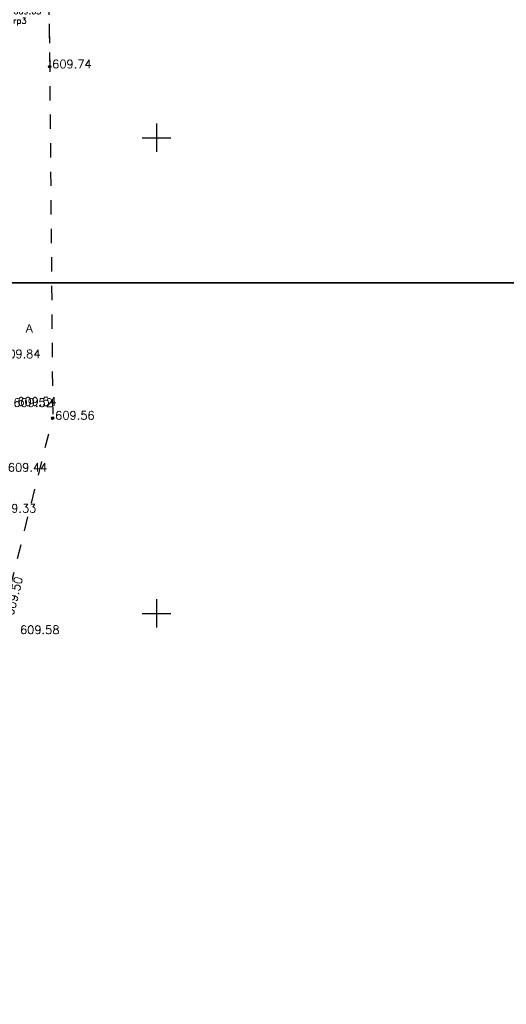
# Model space of a CAD drawing. Header units: metres. Extents: x 550378 to 551400, y 4595394 to 4596257.
# Tile 17 of 43: x 550836 to 550887, y 4595659 to 4595762. Entities that reach past the tile are written whole.
import ezdxf

# ---------------------------------------------------------------- set-up
doc = ezdxf.new("R2010")
doc.units = ezdxf.units.M
doc.header["$PDMODE"] = 32
doc.header["$PDSIZE"] = 0.25
doc.linetypes.add('Д_ТРОТ_ТРУБА', pattern=[3, 1.5, -1.5])
for name, color, linetype in [('(001) Сетка', 92, 'Continuous'), ('(003) Пункты', 7, 'Continuous'), ('(025) Дорога', 7, 'Continuous'), ('V-CTRL-HCPT', 150, 'Continuous'), ('V-NODE', 1, 'Continuous'), ('V-NODE-TEXT', 11, 'Continuous')]:
    doc.layers.add(name, color=color, linetype=linetype)
doc.styles.add('BM-431', font='txt')
doc.styles.get("Standard").update_dxf_attribs({"font": 'simplex.shx'})

# ---------------------------------------------------------------- blocks, each defined once
blk = doc.blocks.new('STA')
blk.add_lwpolyline([(0, 1), (-0.87, -0.5), (0.87, -0.5)], close=True)
blk.add_circle((0, 0), 0.118)
blk = doc.blocks.new('*U326', base_point=(550834.54, 4595762.79, 609.65))
at = {"layer": 'V-NODE-TEXT', "linetype": 'ByBlock', "char_height": 0.625}
for s, insert, attachment_point in [('609.65', (550835.09, 4595762.98, 609.65), 7), ('rp3', (550835.09, 4595762.61, 609.65), 1)]:
    blk.add_mtext(s, dxfattribs=dict(at, insert=insert, attachment_point=attachment_point))
blk = doc.blocks.new('*U327', base_point=(550834.54, 4595762.79, 609.65))
at = {"layer": 'V-CTRL-HCPT'}
blk.add_blockref('*U326', (550834.54, 4595762.79, 609.65), dxfattribs=at)
blk = doc.blocks.new('*U328', base_point=(550834.54, 4595762.79, 609.65))
at = {"layer": 'V-CTRL-HCPT'}
blk.add_blockref('*U327', (550834.54, 4595762.79, 609.65), dxfattribs=at)
at = {"layer": 'V-CTRL-HCPT', "xscale": 0.4166666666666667, "yscale": 0.4166666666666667, "zscale": 0.4166666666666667}
blk.add_blockref('STA', (550834.54, 4595762.79, 609.65), dxfattribs=at)

msp = doc.modelspace()

# ---------------------------------------------------------------- linework, layer by layer
at = {"layer": '(001) Сетка'}
for p, q in [((550850.15, 4595751.5), (550850.15, 4595748.5)), ((550848.65, 4595750), (550851.65, 4595750)), ((550850.15, 4595701.5), (550850.15, 4595698.5)), ((550848.65, 4595700), (550851.65, 4595700))]:
    msp.add_line(p, q, dxfattribs=at)
at = {"layer": '(003) Пункты', "color": 7}
for p in [(550838.92, 4595757.45, 609.74), (550839.24, 4595720.52, 609.56)]:
    msp.add_point(p, dxfattribs=at)
at = {"layer": '(025) Дорога', "linetype": 'Д_ТРОТ_ТРУБА', "flags": 128}
for points in [[(550838.77, 4595794.42), (550838.68, 4595773.95), (550838.92, 4595757.45), (550839.24, 4595720.52)], [(550838.68, 4595773.95), (550838.92, 4595757.45)], [(550834.08, 4595699.96), (550839.24, 4595720.52)]]:
    msp.add_lwpolyline(points, dxfattribs=at)
for points in [[(550545.89, 4596034.75), (551299.93, 4596034.75), (551299.93, 4595734.75), (550545.89, 4595734.75)], [(550378.18, 4595734.75), (551146.19, 4595734.75), (551146.19, 4595394.24), (550378.18, 4595394.24)]]:
    msp.add_lwpolyline(points, close=True)

# ---------------------------------------------------------------- block references
at = {"layer": 'V-NODE'}
msp.add_blockref('*U328', (550834.54, 4595762.79, 609.65), dxfattribs=at)

# ---------------------------------------------------------------- texts
at = {"layer": '(003) Пункты', "color": 7}
for s, p in [('609.74', (550839.18, 4595757.3, 609.74)), ('609.84', (550833.81, 4595726.83, 609.84)), ('609.52', (550835.1, 4595721.71, 609.52)), ('609.54', (550835.51, 4595721.83, 609.54)), ('609.56', (550839.5, 4595720.37, 609.56)), ('609.44', (550834.52, 4595714.9, 609.44)), ('609.33', (550833.37, 4595710.61, 609.33)), ('609.58', (550835.8, 4595697.83, 609.58))]:
    msp.add_text(s, height=0.88, dxfattribs=at).set_placement(p)
msp.add_text('609.50', height=0.88, rotation=76.1034, dxfattribs=at).set_placement((550835.1, 4595699.7, 609.5))
at = {"layer": '(025) Дорога', "linetype": 'Д_ТРОТ_ТРУБА', "style": 'BM-431'}
msp.add_text('A', height=0.88, dxfattribs=at).set_placement((550836.38, 4595729.51))

doc.saveas('drawing.dxf')
